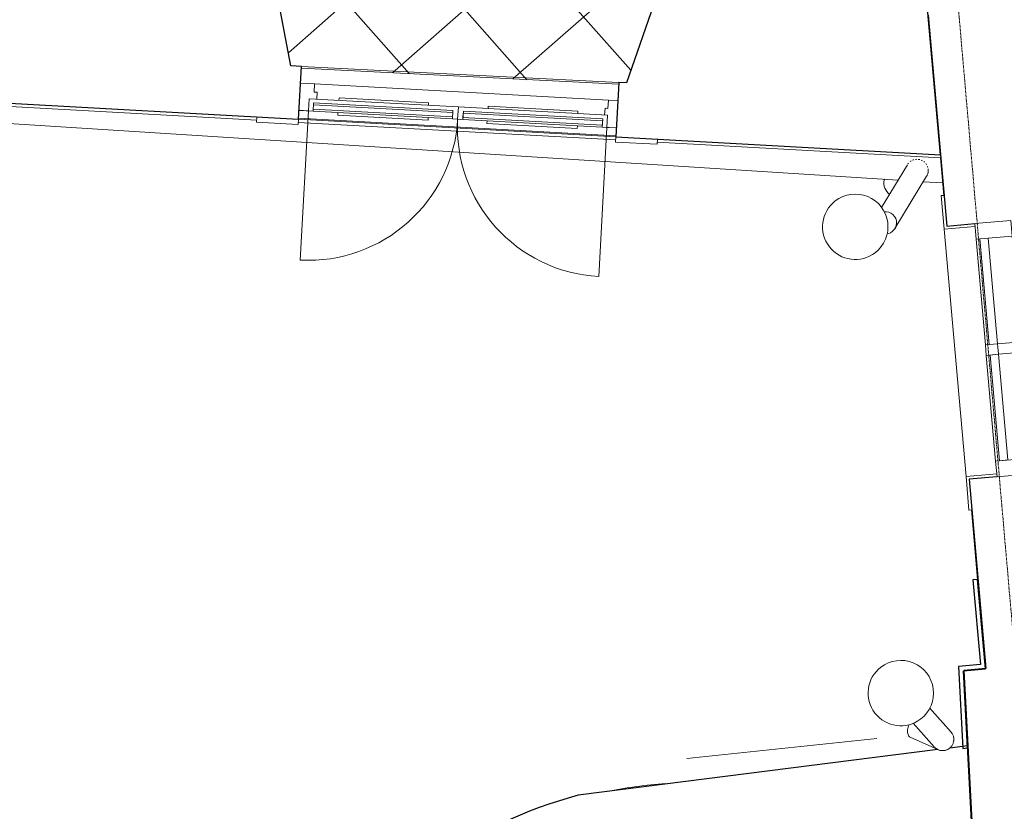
# Model space of a CAD drawing. Header units: millimetres. Extents: x 853417 to 929373, y -433185 to -369260.
# Tile 152 of 228: x 901816 to 907085, y -391144 to -386906. Entities that reach past the tile are written whole.
import ezdxf

# ---------------------------------------------------------------- set-up
doc = ezdxf.new("R2010")
doc.units = ezdxf.units.MM
doc.linetypes.add('Grid Line', pattern=[22.225, 12.7, -3.175, 3.175, -3.175])
for name, color, linetype, lineweight in [('KOKO-DOOR', 7, 'Continuous', 9), ('KOKO-DOOR-FRAM', 7, 'Continuous', 9), ('KOKO-FLOR', 7, 'Continuous', 9), ('KOKO-FLOR-PATT', 7, 'Continuous', 9), ('KOKO-GENM', 7, 'Continuous', 9), ('KOKO-GLAZ', 7, 'Continuous', 9), ('KOKO-GRID', 7, 'Continuous', 9), ('KOKO-WALL', 7, 'Continuous', 9), ('KOKO_WALL', 7, 'Continuous', 9), ('KOKO_WINDOWS', 7, 'Continuous', 9), ('P-SANR-FIXT', 7, 'Continuous', 9)]:
    doc.layers.add(name, color=color, linetype=linetype, lineweight=lineweight)

# ---------------------------------------------------------------- blocks, each defined once
blk = doc.blocks.new('Ol_olev välissein 21 - fassaadi ehiselemendid-2096201-1 korrus_SA_kunstihanke plaan')
at = {"layer": 'KOKO-WALL', "lineweight": 25}
for p, q in [((418926.4, 894158.1), (418446.5, 894131.1)), ((418932.1, 894039.8), (418926.4, 894158.1)), ((418446.5, 894131.1), (418447.7, 894106.1)), ((418447.7, 894106.1), (418902.6, 894131.7)), ((418902.6, 894131.7), (418908.3, 894014.3)), ((419345.2, 894048.5), (418932.1, 894039.8)), ((419347.6, 894023.5), (419345.2, 894048.5)), ((418908.3, 894014.3), (419347.6, 894023.5))]:
    blk.add_line(p, q, dxfattribs=at)
at = {"layer": 'KOKO_WALL'}
for p, q in [((418072.9, 894110.1), (418446.5, 894131.1)), ((416052.2, 892492.1), (416184, 894003.8)), ((416184, 894003.8), (416385.6, 894015.2)), ((415863.1, 890577.5), (416010.9, 892272.6)), ((416032.8, 892270.7), (415885, 890575.6)), ((415396.6, 884975.1), (415865.7, 890354.1))]:
    blk.add_line(p, q, dxfattribs=at)
blk = doc.blocks.new('Ol_olev välissein 5 - VS-02-2537239-1 korrus_SA_kunstihanke plaan')
at = {"layer": 'KOKO-WALL', "lineweight": 25}
for p, q in [((420202.6, 894068.1), (419334.6, 894049.9)), ((419334.6, 894049.9), (419343.7, 893953.7)), ((416167.1, 894004.9), (415385.2, 893960.9)), ((416016, 892272.2), (416167.1, 894004.9)), ((419349.8, 893890.1), (419533.4, 891957.9)), ((415257.3, 892518.3), (415728.9, 892337.3)), ((415728.9, 892337.3), (415725.6, 892297.5)), ((415725.6, 892297.5), (416016, 892272.2)), ((415586.2, 890601.6), (415581.6, 890545.8)), ((415868.1, 890577), (415586.2, 890601.6)), ((415637.1, 887928.2), (415868.1, 890577)), ((415581.6, 890545.8), (415075.2, 890465.6))]:
    blk.add_line(p, q, dxfattribs=at)
blk.add_arc((421927, 892520.1), 2458.7, 193.2194, 213.5992, dxfattribs=at)
at = {"layer": 'KOKO_WALL'}
for p, q in [((415586.2, 890601.6), (415725.6, 892297.5)), ((416016, 892272.2), (415868.1, 890577))]:
    blk.add_line(p, q, dxfattribs=at)
blk = doc.blocks.new('Puidust välisuks valgusaknaga - Välisuks VU-23-6258960-1 korrus_SA_kunstihanke plaan')
at = {"layer": 'KOKO-DOOR'}
for p, q in [((-1308, 148.9), (-1530.25, 148.9)), ((-1530.25, 148.9), (-1530.25, 120.59998)), ((-1308, 120.59998), (-1308, 148.9)), ((615.85, 148.9), (393.6, 148.9)), ((393.6, 148.9), (393.6, 120.59998)), ((615.85, 120.59998), (615.85, 148.9)), ((-1308, 73.225), (-1232, 73.225)), ((-1257.2, 73.025), (-1232, 73.025)), ((-1257.2, 73.025), (-1257.2, 8.025)), ((-1232, 73.225), (-485.2, 73.225)), ((-1232, 73.225), (-1232, 29.225)), ((-1232, 63.225), (-485.2, 63.225)), ((-1232, 63.225), (-1232, 39.225)), ((-1099.2, 73.225), (-1099.2, 88.025)), ((-1099.2, 88.025), (-615.2, 88.025)), ((-615.2, 88.025), (-615.2, 73.225)), ((-485.2, 29.225), (-485.2, 73.225)), ((-485.2, 73.225), (-429.2, 73.225)), ((-485.2, 73.025), (-457.2, 73.025)), ((-485.2, 39.225), (-485.2, 63.225)), ((-457.2, 73.025), (-429.2, 73.025)), ((-457.2, 73.025), (-457.2, 8.025)), ((-457.2, 8.025), (-457.2, 73.025)), ((-429.2, 73.225), (317.6, 73.225)), ((-429.2, 73.225), (-429.2, 29.225)), ((-429.2, 63.225), (317.6, 63.225)), ((-429.2, 63.225), (-429.2, 39.225)), ((-299.2, 88.025), (184.8, 88.025)), ((-299.2, 73.225), (-299.2, 88.025)), ((184.8, 88.025), (184.8, 73.225)), ((317.6, 29.225), (317.6, 73.225)), ((317.6, 73.225), (393.6, 73.225)), ((317.6, 73.025), (342.8, 73.025)), ((317.6, 39.225), (317.6, 63.225)), ((342.8, 8.025), (342.8, 73.025)), ((-457.2, 8.025), (-1257.2, 8.025)), ((-485.2, 39.225), (-1232, 39.225)), ((-485.2, 29.225), (-1232, 29.225)), ((-1097.2, 8.025), (-1097.2, -4.975)), ((-617.2, -4.975), (-617.2, 6.520205)), ((342.8, 8.025), (-457.2, 8.025)), ((317.6, 39.225), (-429.2, 39.225)), ((317.6, 29.225), (-429.2, 29.225)), ((-297.2, 8.025), (-297.2, -4.975)), ((182.8, -4.975), (182.8, 8.025)), ((-617.2, -4.975), (-1097.2, -4.975)), ((182.8, -4.975), (-297.2, -4.975)), ((317.6, -72.825), (-1257.2, -72.825))]:
    blk.add_line(p, q, dxfattribs=at)
at = {"layer": 'KOKO-DOOR-FRAM'}
for p, q in [((-1257.2, 73.025), (-1308, 73.025)), ((393.6, 73.025), (342.8, 73.025)), ((-1241.325, -28.575), (-1241.325, 8.025)), ((301.725, 8.025), (301.725, -28.575)), ((-1257.2, -73.025), (-1257.2, -28.575)), ((-1257.2, -28.575), (-1241.325, -28.575)), ((301.725, -28.575), (317.6, -28.575)), ((317.6, -28.575), (317.6, -73.025)), ((-1308, -73.025), (-1257.2, -73.025)), ((317.6, -73.025), (393.6, -73.025))]:
    blk.add_line(p, q, dxfattribs=at)
at = {"layer": 'KOKO-GENM'}
for p, q in [((-1257.2, 73.025), (-1257.2, 873.025)), ((342.8, 73.025), (342.8, 873.025))]:
    blk.add_line(p, q, dxfattribs=at)
for centre, start, end in [((-1257.2, 73.025), 360, 90), ((342.8, 73.025), 90, 180)]:
    blk.add_arc(centre, 800, start, end, dxfattribs=at)
blk = doc.blocks.new('vihmaveetoru12 - vihmaveetoru-3726246-1 korrus_SA_kunstihanke plaan')
at = {"layer": 'P-SANR-FIXT'}
for p, q in [((419258.1, 893963.3), (419125.8, 893853.1)), ((416555, 893748.7), (416280.3, 893927)), ((419278.7, 893744.3), (419349.8, 893889.7)), ((419205, 893762.9), (419334.9, 893871.1)), ((416215, 893826.3), (416439.5, 893680.7))]:
    blk.add_line(p, q, dxfattribs=at)
for centre, radius, start, end in [((419296.5, 893917.2), 60, 120.3469, 124.9201), ((419296.5, 893917.2), 60, 105.3469, 112.8776), ((419296.5, 893917.2), 60, 90.3469, 97.8776), ((419296.5, 893917.2), 60, 75.6719, 82.8776), ((419296.5, 893917.2), 60, 60.3469, 67.8776), ((419296.5, 893917.2), 60, 45.3469, 52.8776), ((419296.5, 893917.2), 60, 30.3469, 34.9201), ((419296.5, 893917.2), 60, 15.3469, 22.8776), ((416247.7, 893876.6), 60, 163.9446, 171.4754), ((416247.7, 893876.6), 60, 148.9446, 156.4754), ((416247.7, 893876.6), 60, 136.9022, 141.4754), ((416247.7, 893876.6), 60, 118.9446, 126.4754), ((416247.7, 893876.6), 60, 103.9446, 111.4754), ((416247.7, 893876.6), 60, 88.9446, 96.4754), ((416247.7, 893876.6), 60, 73.9446, 81.4754), ((416247.7, 893876.6), 60, 61.9022, 66.4754), ((416247.7, 893876.6), 60, 58.9446, 61.9022), ((419296.5, 893917.2), 60, 330.3469, 337.8776), ((419296.5, 893917.2), 60, 345.3469, 352.8776), ((419296.5, 893917.2), 60, 0.3469, 7.8776), ((416247.7, 893876.6), 60, 178.9446, 186.4754), ((416247.7, 893876.6), 60, 193.9446, 201.4754), ((416247.7, 893876.6), 60, 208.9446, 216.4754), ((419041.3, 893701.3), 175, 35.8023, 215.8023), ((419296.5, 893917.2), 60, 315.3469, 322.8776), ((416247.7, 893876.6), 60, 226.9022, 231.4754), ((419041.3, 893701.3), 175, 215.8023, 35.8023), ((416522.3, 893698.4), 60, 86.02, 184.8628), ((416522.3, 893698.4), 60, 6.4023, 86.02), ((416538.4, 893536.9), 175, 35.8023, 215.8023), ((416538.4, 893536.9), 175, 215.8023, 35.8023)]:
    blk.add_arc(centre, radius, start, end, dxfattribs=at)
for centre, major_axis, start_param, end_param in [((419224.8, 893770.7), (-53.9, 26.4), 1.58825, 2.635447), ((419224.8, 893770.7), (-53.9, 26.4), 2.635447, 3.159046), ((416336.3, 893739.7), (50.4, 32.6), 3.279552, 3.647738), ((416336.3, 893739.7), (50.4, 32.6), 3.647738, 5.076918)]:
    blk.add_ellipse(centre, major_axis=major_axis, ratio=0.559193, start_param=start_param, end_param=end_param, dxfattribs=at)
for points, knots in [([(419285.2, 893976.1), (419280.1, 893975.2), (419272.6, 893972.7), (419263.4, 893967.5), (419259.2, 893964.3), (419257.3, 893962.6)], [-1, -1, -1, -1, -0.9166667, -0.875, -0.8333333, -0.8333333, -0.8333333, -0.8333333]), ([(419335.7, 893871.8), (419337.7, 893873.5), (419341.4, 893877.2), (419346.2, 893883.4), (419350.2, 893890.2), (419353.3, 893897.4), (419355.4, 893905), (419356.8, 893915.4), (419356.1, 893928.6), (419351.1, 893943.6), (419342.4, 893956.9), (419330.6, 893967.4), (419316.4, 893974.5), (419300.9, 893977.7), (419290.4, 893977.1), (419285.2, 893976.1)], [-0.8333333, -0.8333333, -0.8333333, -0.8333333, -0.7916667, -0.75, -0.7083333, -0.6666667, -0.625, -0.5833333, -0.5, -0.4166667, -0.3333333, -0.25, -0.1666667, -0.0833333, 0, 0, 0, 0]), ([(416281.2, 893926.4), (416279, 893927.9), (416274.5, 893930.5), (416264.8, 893934.6), (416257.1, 893936.1), (416251.8, 893936.5)], [-0.1666667, -0.1666667, -0.1666667, -0.1666667, -0.125, -0.0833333, 0, 0, 0, 0]), ([(416541.8, 893755.1), (416544.3, 893754.3), (416548.8, 893752.4), (416553.1, 893750), (416555, 893748.7)], [0.08333333, 0.08333333, 0.08333333, 0.08333333, 0.125, 0.16111111, 0.16111111, 0.16111111, 0.16111111])]:
    blk.add_open_spline(points, degree=3, knots=knots, dxfattribs=at)
for points in [[(419349.9, 893889.9), (419349.3, 893888.8), (419348.8, 893887.8), (419348.2, 893886.8)], [(419344.4, 893881.1), (419343.8, 893880.3), (419343.1, 893879.4), (419342.4, 893878.6)]]:
    blk.add_open_spline(points, degree=3, dxfattribs=at)
blk = doc.blocks.new('Ol_olev sisesein 23 - SS-01-3936557-1 korrus_SA_kunstihanke plaan')
at = {"layer": 'KOKO-WALL', "lineweight": 25}
for p, q in [((417899.6, 894252.6), (417908.1, 894102.8)), ((416550.2, 894026.4), (416541.8, 894176.2)), ((417908.1, 894102.8), (418925, 894160)), ((418925, 894160), (418932, 894041.8)), ((418932, 894041.8), (420213.1, 894068.7)), ((415419, 893962.8), (416550.2, 894026.4))]:
    blk.add_line(p, q, dxfattribs=at)
blk = doc.blocks.new('Välisaken puit 5x4 kaarega - A-23d_olol-6391696-1 korrus_SA_kunstihanke plaan')
at = {"layer": 'KOKO-GLAZ'}
for p, q in [((-665, 757), (-845, 757)), ((-845, 757), (-845, 742)), ((-665, 592), (-665, 757)), ((845, 757), (665, 757)), ((665, 757), (665, 592)), ((845, 742), (845, 757)), ((-28, 527), (-28, 398)), ((28, 398), (28, 527)), ((-28, 398), (28, 398))]:
    blk.add_line(p, q, dxfattribs=at)
at = {"layer": 'KOKO_WINDOWS'}
for p, q in [((-665, 757), (665, 757)), ((-596, 592), (-680, 592)), ((-680, 592), (-680, 398)), ((-596, 398), (-596, 592)), ((-596, 592), (-28, 592)), ((-28, 592), (-596, 592)), ((-596, 592), (-28, 592)), ((28, 592), (-28, 592)), ((-28, 592), (-28, 527)), ((28, 527), (28, 592)), ((28, 592), (596, 592)), ((596, 592), (28, 592)), ((28, 592), (596, 592)), ((680, 592), (596, 592)), ((596, 592), (596, 398)), ((680, 398), (680, 592)), ((-28, 571), (-596, 571)), ((-596, 571), (-596, 527)), ((-596, 527), (-28, 527)), ((-28, 527), (-28, 571)), ((-28, 527), (28, 527)), ((596, 571), (28, 571)), ((28, 571), (28, 527)), ((28, 527), (596, 527)), ((596, 527), (596, 571)), ((-680, 398), (-596, 398)), ((-28, 398), (-596, 398)), ((596, 398), (28, 398)), ((596, 398), (680, 398))]:
    blk.add_line(p, q, dxfattribs=at)
blk = doc.blocks.new('Door-Void_Open-instanceLOD 1 - 0762 x 2032mm-3935367-1 korrus_SA_kunstihanke plaan')
at = {"layer": 'KOKO-DOOR'}
for p, q in [((511.4, 483), (-511.4, 483)), ((511.4, -483), (-511.4, -483))]:
    blk.add_line(p, q, dxfattribs=at)

msp = doc.modelspace()

# ---------------------------------------------------------------- hatches: boundary and pattern name
at = {"layer": 'KOKO-FLOR-PATT', "true_color": 0x800000}
h = msp.add_hatch(dxfattribs=at)
h.set_pattern_fill('FP_54', color=16, style=0, pattern_type=2)
h.set_pattern_definition([(41.429, (903344.1, -385203.14), (-297.76, 337.4), []), (131.429, (903344.1, -385203.14), (-337.4, -297.76), [])])
h.paths.add_polyline_path([(905022.5, -387251.8), (905024.3, -387241.5), (905063.6, -387241.5), (905228.9, -386766.3), (906671.3, -386848.3), (906563.8, -385627.5), (905541.2, -385717.6), (905536.8, -385667.8), (906559.3, -385575.6), (906437.5, -384193.8), (904477.2, -384070.7), (904488.7, -383886.9), (903665.4, -383835.5), (903616, -384607.9), (903568.2, -384605), (903615.5, -383832.4), (903590.5, -383830.8), (903578.6, -384015.4), (902468, -383946.1), (902476.8, -383806), (901395.3, -383731.9), (901385.2, -383878.6), (900578.3, -383828.2), (900590.6, -383649.1), (899716.9, -383589.3), (899665.3, -384342.5), (899615.4, -384339.1), (899667, -383585.8), (899592.9, -383580.8), (899580.2, -383765.9), (897648.1, -383645.4), (897625.8, -383722), (897433.1, -383715.8), (897418.1, -383959.8), (898384.4, -384014.7), (898381.9, -384059.7), (897415.3, -384004.8), (897298.4, -385911.2), (898273.5, -385966.6), (898271, -386011.5), (897295.7, -385956.1), (897292.9, -386037.3), (897284, -386195.3), (897521.3, -386208.8), (897525.5, -386328.7), (898836.4, -386403.1), (898838.4, -386413.7), (900894.9, -386530.5), (900898.5, -386520.3), (903171.4, -386649.4), (903267.6, -387153), (903323.6, -387155.8), (903323.6, -387166.3), (905017.6, -387251.6)], flags=0)

# ---------------------------------------------------------------- linework, layer by layer
at = {"layer": 'KOKO-FLOR'}
for p, q in [((903323, -387166.2), (905022.5, -387251.8)), ((906516.7, -387764.7), (897715.1, -387203.3)), ((906754.9, -387779.9), (906651.5, -387773.3)), ((905272.5, -390998.6), (905272.2, -390995))]:
    msp.add_line(p, q, dxfattribs=at)
msp.add_arc((905448.7, -393447.3), 2458.7, 94.1166, 101.4924, dxfattribs=at)
at = {"layer": 'KOKO-GRID', "linetype": 'Grid Line'}
msp.add_line((909354.2, -415639), (905465, -371106.9), dxfattribs=at)

# ---------------------------------------------------------------- block references
at = {"layer": 'KOKO-DOOR'}
for name, p, rotation in [('Puidust välisuks valgusaknaga - Välisuks VU-23-6258960-1 korrus_SA_kunstihanke plaan', (903707.6, -387339.8), 176.8316023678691), ('Door-Void_Open-instanceLOD 1 - 0762 x 2032mm-3935367-1 korrus_SA_kunstihanke plaan', (905945.3, -391288.1), 185.9465261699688)]:
    msp.add_blockref(name, p, dxfattribs=dict(at, rotation=rotation))
at = {"layer": 'KOKO_WALL', "rotation": 271.815909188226}
for name in ['Ol_olev välissein 21 - fassaadi ehiselemendid-2096201-1 korrus_SA_kunstihanke plaan', 'Ol_olev välissein 5 - VS-02-2537239-1 korrus_SA_kunstihanke plaan', 'Ol_olev sisesein 23 - SS-01-3936557-1 korrus_SA_kunstihanke plaan']:
    msp.add_blockref(name, (0, 0), dxfattribs=at)
at = {"layer": 'KOKO_WINDOWS', "rotation": 95.0352739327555}
msp.add_blockref('Välisaken puit 5x4 kaarega - A-23d_olol-6391696-1 korrus_SA_kunstihanke plaan', (907576.1, -388623.1), dxfattribs=at)
at = {"layer": 'P-SANR-FIXT', "rotation": 271.815909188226}
msp.add_blockref('vihmaveetoru12 - vihmaveetoru-3726246-1 korrus_SA_kunstihanke plaan', (0, 0), dxfattribs=at)

doc.saveas('drawing.dxf')
